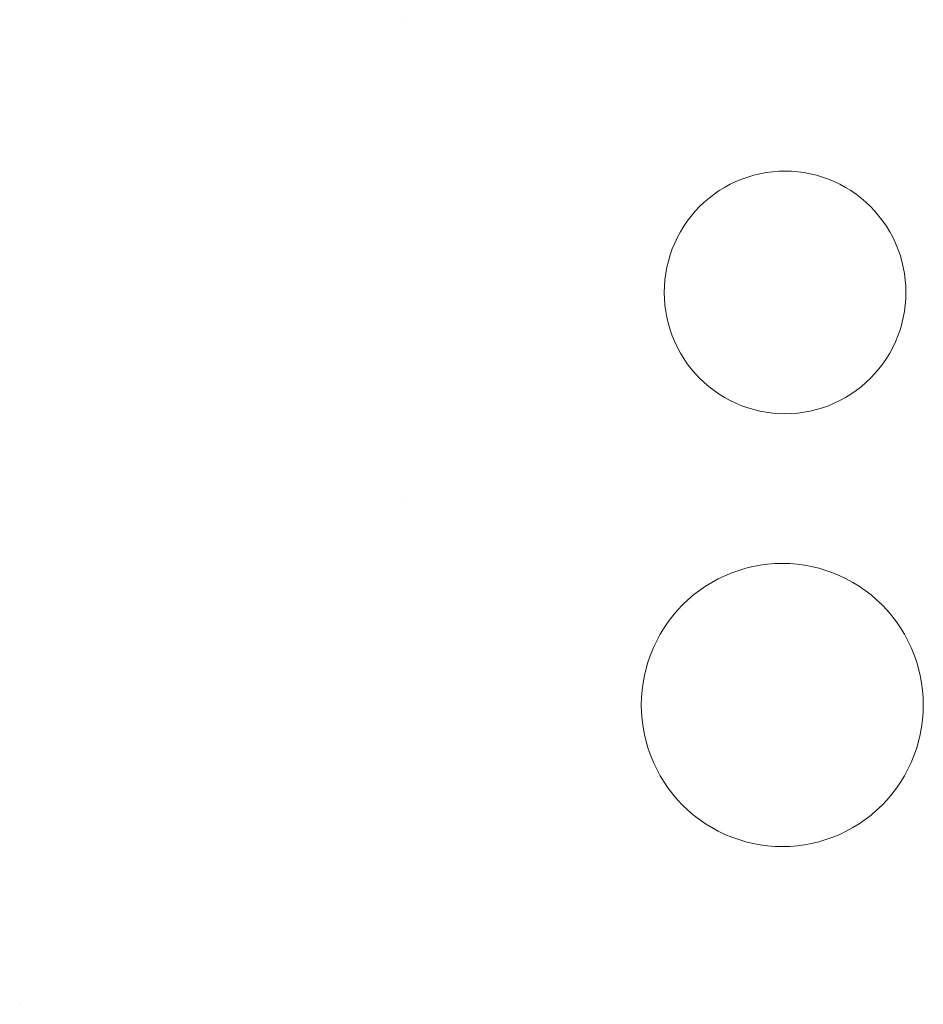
# Model space of a CAD drawing. Extents: x 663.5 to 736.5, y 89.8 to 127.9.
import ezdxf

# ---------------------------------------------------------------- set-up
doc = ezdxf.new("R2010")
doc.units = 0
doc.header["$LTSCALE"] = 33
doc.layers.get('0').update_dxf_attribs({"lineweight": 0})

msp = doc.modelspace()

# ---------------------------------------------------------------- linework, layer by layer
at = {"color": 7, "linetype": 'Continuous', "lineweight": 0}
for p, q in [((672.996, 120.646, 35.053), (672.996, 120.646, 35.053)), ((672.996, 120.646, 35.053), (672.996, 120.646, 35.053)), ((672.996, 108.803, 35.053), (672.996, 108.803, 35.053))]:
    msp.add_line(p, q, dxfattribs=at)
at = {"color": 7, "linetype": 'Continuous', "lineweight": 0, "extrusion": (-1, 0, 0)}
msp.add_line((663.535, 96.303, 35.053), (663.535, 96.303, 35.053), dxfattribs=at)
at = {"color": 253, "linetype": 'Continuous', "lineweight": 0, "true_color": 0xa8a8a8, "elevation": 37.053, "flags": 128}
for points in [[(685.443, 113.903), (685.439, 114.06), (685.427, 114.216), (685.406, 114.372), (685.378, 114.526), (685.341, 114.679), (685.297, 114.83), (685.245, 114.978), (685.185, 115.123), (685.118, 115.265), (685.043, 115.403), (684.961, 115.537), (684.873, 115.666), (684.777, 115.791), (684.676, 115.91), (684.568, 116.024), (684.455, 116.132), (684.336, 116.234), (684.212, 116.33), (684.083, 116.419), (683.95, 116.501), (683.812, 116.576), (683.671, 116.643), (683.526, 116.703), (683.379, 116.756), (683.229, 116.8), (683.077, 116.837), (682.923, 116.866), (682.768, 116.886), (682.612, 116.899), (682.456, 116.903), (682.299, 116.899), (682.144, 116.886), (681.988, 116.866), (681.835, 116.837), (681.683, 116.8), (681.533, 116.756), (681.385, 116.703), (681.241, 116.643), (681.099, 116.576), (680.962, 116.501), (680.829, 116.419), (680.7, 116.33), (680.576, 116.234), (680.457, 116.132), (680.343, 116.024), (680.236, 115.91), (680.134, 115.791), (680.039, 115.666), (679.95, 115.537), (679.869, 115.403), (679.794, 115.265), (679.727, 115.123), (679.667, 114.978), (679.615, 114.83), (679.57, 114.679), (679.534, 114.526), (679.505, 114.372), (679.485, 114.216), (679.472, 114.06), (679.468, 113.903), (679.472, 113.746), (679.485, 113.589), (679.505, 113.433), (679.534, 113.279), (679.57, 113.126), (679.615, 112.976), (679.667, 112.828), (679.727, 112.682), (679.794, 112.541), (679.869, 112.403), (679.95, 112.269), (680.039, 112.139), (680.134, 112.015), (680.236, 111.895), (680.343, 111.781), (680.457, 111.673), (680.576, 111.571), (680.7, 111.476), (680.829, 111.387), (680.962, 111.305), (681.099, 111.23), (681.241, 111.162), (681.385, 111.102), (681.533, 111.05), (681.683, 111.005), (681.835, 110.968), (681.988, 110.94), (682.144, 110.919), (682.299, 110.907), (682.456, 110.903), (682.612, 110.907), (682.768, 110.919), (682.923, 110.94), (683.077, 110.968), (683.229, 111.005), (683.379, 111.05), (683.526, 111.102), (683.671, 111.162), (683.812, 111.23), (683.95, 111.305), (684.083, 111.387), (684.212, 111.476), (684.336, 111.571), (684.455, 111.673), (684.568, 111.781), (684.676, 111.895), (684.777, 112.015), (684.873, 112.139), (684.961, 112.269), (685.043, 112.403), (685.118, 112.541), (685.185, 112.682), (685.245, 112.828), (685.297, 112.976), (685.341, 113.126), (685.378, 113.279), (685.406, 113.433), (685.427, 113.589), (685.439, 113.746)], [(685.872, 103.703), (685.868, 103.886), (685.853, 104.069), (685.83, 104.25), (685.796, 104.43), (685.754, 104.609), (685.702, 104.784), (685.641, 104.957), (685.571, 105.126), (685.493, 105.292), (685.405, 105.453), (685.31, 105.609), (685.207, 105.76), (685.096, 105.905), (684.977, 106.045), (684.852, 106.178), (684.719, 106.304), (684.58, 106.423), (684.436, 106.534), (684.285, 106.638), (684.13, 106.734), (683.969, 106.821), (683.805, 106.9), (683.636, 106.97), (683.464, 107.031), (683.289, 107.083), (683.112, 107.126), (682.932, 107.16), (682.751, 107.184), (682.569, 107.198), (682.387, 107.203), (682.205, 107.198), (682.023, 107.184), (681.842, 107.16), (681.662, 107.126), (681.485, 107.083), (681.31, 107.031), (681.138, 106.97), (680.969, 106.9), (680.805, 106.821), (680.644, 106.734), (680.489, 106.638), (680.338, 106.534), (680.194, 106.423), (680.055, 106.304), (679.922, 106.178), (679.797, 106.045), (679.678, 105.905), (679.567, 105.76), (679.464, 105.609), (679.369, 105.453), (679.282, 105.292), (679.203, 105.126), (679.133, 104.957), (679.072, 104.784), (679.02, 104.609), (678.978, 104.43), (678.945, 104.25), (678.921, 104.069), (678.906, 103.886), (678.902, 103.703), (678.906, 103.52), (678.921, 103.337), (678.945, 103.155), (678.978, 102.975), (679.02, 102.797), (679.072, 102.621), (679.133, 102.448), (679.203, 102.279), (679.282, 102.114), (679.369, 101.953), (679.464, 101.796), (679.567, 101.645), (679.678, 101.5), (679.797, 101.361), (679.922, 101.228), (680.055, 101.102), (680.194, 100.983), (680.338, 100.871), (680.489, 100.767), (680.644, 100.672), (680.805, 100.584), (680.969, 100.505), (681.138, 100.435), (681.31, 100.374), (681.485, 100.322), (681.662, 100.279), (681.842, 100.246), (682.023, 100.222), (682.205, 100.208), (682.387, 100.203), (682.569, 100.208), (682.751, 100.222), (682.932, 100.246), (683.112, 100.279), (683.289, 100.322), (683.464, 100.374), (683.636, 100.435), (683.805, 100.505), (683.969, 100.584), (684.13, 100.672), (684.285, 100.767), (684.436, 100.871), (684.58, 100.983), (684.719, 101.102), (684.852, 101.228), (684.977, 101.361), (685.096, 101.5), (685.207, 101.645), (685.31, 101.796), (685.405, 101.953), (685.493, 102.114), (685.571, 102.279), (685.641, 102.448), (685.702, 102.621), (685.754, 102.797), (685.796, 102.975), (685.83, 103.155), (685.853, 103.337), (685.868, 103.52)]]:
    msp.add_lwpolyline(points, close=True, dxfattribs=at)

doc.saveas('drawing.dxf')
